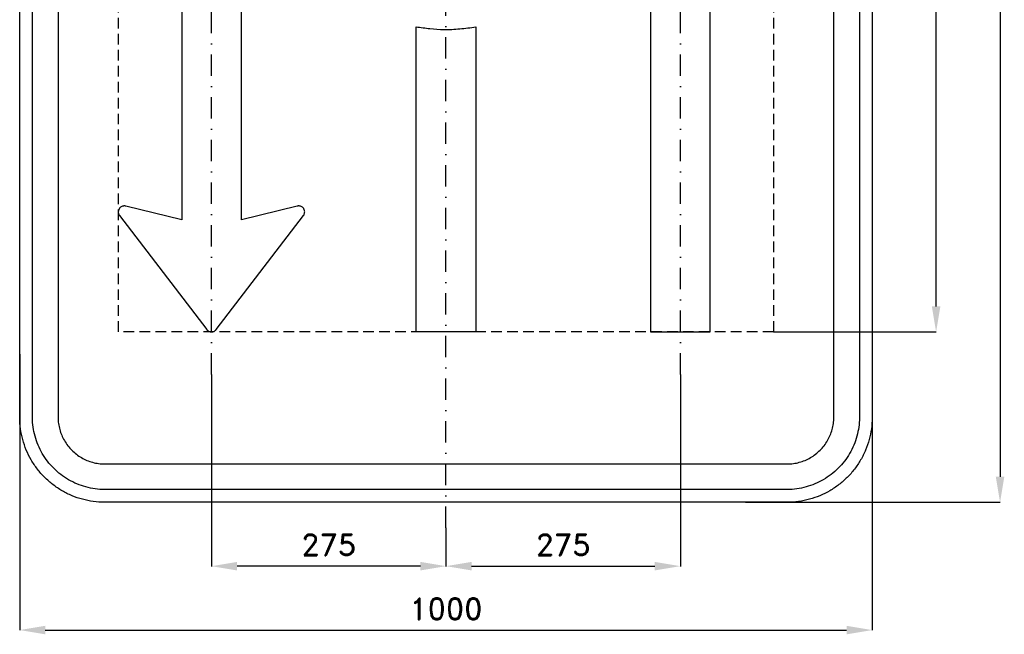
# Model space of a CAD drawing. Header units: millimetres. Extents: x -616 to 655, y -905 to 866.
# Tile 1 of 2: x -500 to 655, y -905 to -183. Entities that reach past the tile are written whole.
import ezdxf

# ---------------------------------------------------------------- set-up
doc = ezdxf.new("R2010")
doc.units = ezdxf.units.MM
doc.header["$LTSCALE"] = 5
doc.linetypes.add('ČERCHOVANÁX2', pattern=[2, 1, -0.5, 0, -0.5])
doc.linetypes.add('ČÁRKOVANÁX2', pattern=[1.5, 1, -0.5])
doc.layers.add('Kóty', color=2, linetype='Continuous')
doc.layers.add('Značka', color=7, linetype='Continuous')
doc.styles.get("Standard").update_dxf_attribs({"font": 'romand.shx', "height": 25})
doc.dimstyles.get("Standard").update_dxf_attribs({"dimtxt": 25, "dimasz": 30, "dimexe": 0.18, "dimexo": 0.0625, "dimgap": 12.5, "dimtad": 1, "dimdec": 0, "dimzin": 0, "dimdsep": 46, "dimtxsty": 'Standard', "dimcen": 0.09, "dimadec": 0, "dimazin": 0, "dimtfac": 1, "dimtdec": 0, "dimtofl": 0, "dimtmove": 0, "dimatfit": 3, "dimfxl": 1, "dimtolj": 1, "dimtzin": 0, "dimarcsym": 0})

# ---------------------------------------------------------------- blocks, each defined once
blk = doc.blocks.new('*D0')
at = {"layer": 'Defpoints', "color": 0, "transparency": 16777216}
for p in [(-500, -576.2), (500, -596.8), (500, -900)]:
    blk.add_point(p, dxfattribs=at)
at = {"layer": 'Kóty', "color": 0, "lineweight": -2, "transparency": 16777216}
for p, q in [((-500, -576.2), (-500, -900.2)), ((500, -596.9), (500, -900.2)), ((-470, -900), (470, -900))]:
    blk.add_line(p, q, dxfattribs=at)
at = {"layer": 'Kóty', "color": 0, "transparency": 16777216}
for points in [[(-470, -895), (-470, -905), (-500, -900)], [(470, -895), (470, -905), (500, -900)]]:
    blk.add_solid(points, dxfattribs=at)
at = {"layer": 'Kóty', "color": 0, "transparency": 16777216, "insert": (0, -875), "char_height": 25, "attachment_point": 5}
blk.add_mtext('\\A1;1000', dxfattribs=at)
blk = doc.blocks.new('*D1')
at = {"layer": 'Defpoints', "color": 0, "transparency": 16777216}
for p in [(384.34, 550), (575, 550), (384.34, -550)]:
    blk.add_point(p, dxfattribs=at)
at = {"layer": 'Kóty', "color": 0, "lineweight": -2, "transparency": 16777216}
for p, q in [((384.4025, 550), (575.18, 550)), ((575, -520), (575, 520)), ((384.4025, -550), (575.18, -550))]:
    blk.add_line(p, q, dxfattribs=at)
at = {"layer": 'Kóty', "color": 0, "transparency": 16777216}
for points in [[(570, 520), (580, 520), (575, 550)], [(570, -520), (580, -520), (575, -550)]]:
    blk.add_solid(points, dxfattribs=at)
at = {"layer": 'Kóty', "color": 0, "transparency": 16777216, "insert": (550, 0), "char_height": 25, "attachment_point": 5, "rotation": 90}
blk.add_mtext('\\A1;1100', dxfattribs=at)
blk = doc.blocks.new('*D2')
at = {"layer": 'Defpoints', "color": 0, "transparency": 16777216}
for p in [(339.5, 750), (351.4, -750), (650, -750)]:
    blk.add_point(p, dxfattribs=at)
at = {"layer": 'Kóty', "color": 0, "lineweight": -2, "transparency": 16777216}
for p, q in [((339.6, 750), (650.2, 750)), ((650, 720), (650, -720)), ((351.5, -750), (650.2, -750))]:
    blk.add_line(p, q, dxfattribs=at)
at = {"layer": 'Kóty', "color": 0, "transparency": 16777216}
for points in [[(645, 720), (655, 720), (650, 750)], [(645, -720), (655, -720), (650, -750)]]:
    blk.add_solid(points, dxfattribs=at)
at = {"layer": 'Kóty', "color": 0, "transparency": 16777216, "insert": (625, 0), "char_height": 25, "attachment_point": 5, "rotation": 90}
blk.add_mtext('\\A1;1500', dxfattribs=at)
blk = doc.blocks.new('*D3')
at = {"layer": 'Defpoints', "color": 0, "transparency": 16777216}
for p in [(275, -600), (0, -780), (275, -825)]:
    blk.add_point(p, dxfattribs=at)
at = {"layer": 'Kóty', "color": 0, "lineweight": -2, "transparency": 16777216}
for p, q in [((275, -600.0625), (275, -825.18)), ((0, -780.0625), (0, -825.18)), ((30, -825), (245, -825))]:
    blk.add_line(p, q, dxfattribs=at)
at = {"layer": 'Kóty', "color": 0, "transparency": 16777216}
for points in [[(30, -820), (30, -830), (0, -825)], [(245, -820), (245, -830), (275, -825)]]:
    blk.add_solid(points, dxfattribs=at)
at = {"layer": 'Kóty', "color": 0, "transparency": 16777216, "insert": (137.5, -800), "char_height": 25, "attachment_point": 5}
blk.add_mtext('\\A1;275', dxfattribs=at)
blk = doc.blocks.new('*D4')
at = {"layer": 'Defpoints', "color": 0, "transparency": 16777216}
for p in [(-275, -600), (0, -780.0625), (-275, -825)]:
    blk.add_point(p, dxfattribs=at)
at = {"layer": 'Kóty', "color": 0, "lineweight": -2, "transparency": 16777216}
for p, q in [((-275, -600.0625), (-275, -825.18)), ((0, -780.125), (0, -825.18)), ((-30, -825), (-245, -825))]:
    blk.add_line(p, q, dxfattribs=at)
at = {"layer": 'Kóty', "color": 0, "transparency": 16777216}
for points in [[(-245, -820), (-245, -830), (-275, -825)], [(-30, -820), (-30, -830), (0, -825)]]:
    blk.add_solid(points, dxfattribs=at)
at = {"layer": 'Kóty', "color": 0, "transparency": 16777216, "insert": (-137.5, -800), "char_height": 25, "attachment_point": 5}
blk.add_mtext('\\A1;275', dxfattribs=at)

msp = doc.modelspace()

# ---------------------------------------------------------------- linework, layer by layer
at = {"layer": 'Značka', "color": 6, "linetype": 'ČERCHOVANÁX2', "ltscale": 5}
for points in [[(0, -780), (0, 780)], [(-275, -600), (-275, 600)], [(275, -600), (275, 600)]]:
    msp.add_lwpolyline(points, dxfattribs=at)
at = {"layer": 'Značka', "color": 5}
for points in [[(-400, -750), (-400.393, -749.9988), (-400.785, -749.9969, -0.0321801), (-413.6978, -749.0925, -0.0354432), (-426.3873, -746.4557, -0.0362667), (-438.6591, -742.3068, -0.0344205), (-450.2266, -736.4713, -0.0337216), (-461.0042, -729.2849, -0.0340847), (-470.7107, -720.7107, -0.0342086), (-479.2931, -711.0064, -0.0342292), (-486.4713, -700.2266, -0.0340441), (-492.2651, -688.6512, -0.0334121), (-496.4557, -676.3873, -0.0341269), (-499.1355, -663.6918, -0.0367447), (-499.9969, -650.785), (-499.9989, -650.393), (-500, -650), (-500, 650)], [(-400, -735), (-400.334, -734.999), (-400.668, -734.9974, -0.0321799), (-411.6431, -734.2286, -0.0354431), (-422.4292, -731.9874, -0.036267), (-432.8602, -728.4608, -0.0344205), (-442.6926, -723.5006, -0.0337214), (-451.8536, -717.3922, -0.0340847), (-460.1041, -710.1041, -0.0342085), (-467.3991, -701.8554, -0.0342292), (-473.5006, -692.6926, -0.0340447), (-478.4254, -682.8535, -0.0334123), (-481.9874, -672.4292, -0.0341271), (-484.2652, -661.638, -0.0367448), (-484.9974, -650.668), (-484.9991, -650.334), (-485, -650), (-485, 650)], [(-455, 650), (-455, -650), (-454.9994, -650.216), (-454.9983, -650.432, 0.0321797), (-454.5008, -657.5338, 0.0354429), (-453.0507, -664.513, 0.0362669), (-450.7687, -671.2625, 0.0344214), (-447.5592, -677.6246, 0.0337215), (-443.6067, -683.5523, 0.0340845), (-438.8909, -688.8909, 0.0342083), (-433.5535, -693.6112, 0.0342301), (-427.6246, -697.5592, 0.0340439), (-421.2582, -700.7458, 0.0334124), (-414.513, -703.0507, 0.0341275), (-407.5305, -704.5245, 0.0367453), (-400.432, -704.9983), (-400.216, -704.9994), (-400, -705)], [(500, 650), (500, -650), (500, -650.393), (500, -650.785, -0.0321792), (499.09, -663.6978, -0.0354418), (496.46, -676.3873, -0.0362638), (492.307, -688.6591, -0.0344153), (486.471, -700.2266, -0.0337192), (479.285, -711.0042, -0.034086), (470.711, -720.7107, -0.0342054), (461.006, -729.2931, -0.0342295), (450.227, -736.4713, -0.0340459), (438.651, -742.2651, -0.0334135), (426.387, -746.4557, -0.034127), (413.692, -749.1355, -0.036745), (400.785, -749.9969), (400.393, -749.9989), (400, -750), (-400, -750)], [(-400, -705), (400, -705), (400.216, -704.9994), (400.432, -704.9983, 0.0321799), (407.534, -704.5008, 0.0354424), (414.513, -703.0507, 0.0362647), (421.263, -700.7687, 0.0344223), (427.625, -697.5592, 0.033717), (433.552, -693.6067, 0.034088), (438.891, -688.8909, 0.0342122), (443.611, -683.5535, 0.0342287), (447.559, -677.6246, 0.0340415), (450.746, -671.2582, 0.0334124), (453.051, -664.513, 0.0341249), (454.525, -657.5305, 0.0367432), (454.998, -650.432), (454.999, -650.216), (455, -650), (455, 650)], [(485, 650), (485, -650), (484.999, -650.334), (484.997, -650.668, -0.0321847), (484.229, -661.6431, -0.0354498), (481.987, -672.4292, -0.0362714), (478.461, -682.8602, -0.0344187), (473.501, -692.6926, -0.0337149), (467.392, -701.8536, -0.0340831), (460.104, -710.1041, -0.0342094), (451.855, -717.3991, -0.0342308), (442.693, -723.5006, -0.0340424), (432.854, -728.4254, -0.0334111), (422.429, -731.9874, -0.0341271), (411.638, -734.2652, -0.0367448), (400.668, -734.9974), (400.334, -734.9991), (400, -735), (-400, -735)], [(-310, 550), (-310, -418.53), (-375.67, -402.31), (-375.8, -402.28), (-375.93, -402.25), (-376.83, -402.13, 0.0355621), (-377.75, -402.13, 0.0336465), (-378.6, -402.23), (-379.43, -402.44), (-380.22, -402.74), (-380.98, -403.14), (-381.68, -403.64), (-382.32, -404.21), (-382.56, -404.47), (-382.78, -404.74), (-382.92, -404.91), (-383.05, -405.09), (-383.12, -405.2), (-383.2, -405.31), (-383.27, -405.42), (-383.34, -405.54), (-383.47, -405.77), (-383.59, -406), (-383.86, -406.59), (-384.07, -407.21), (-384.26, -408.03), (-384.34, -408.88), (-384.33, -409.72), (-384.2, -410.56), (-383.98, -411.38), (-383.65, -412.17), (-383.49, -412.48), (-383.31, -412.77), (-383.19, -412.96), (-383.07, -413.14), (-382.99, -413.25), (-382.91, -413.36), (-280.56, -547.25), (-280.5, -547.33), (-280.44, -547.41), (-279.99, -547.92), (-279.49, -548.37), (-278.98, -548.76), (-278.44, -549.1), (-277.87, -549.39), (-277.27, -549.62), (-276.66, -549.8), (-276.03, -549.92), (-275.77, -549.96), (-275.52, -549.98), (-275.35, -549.99), (-275.19, -550), (-275.09, -550), (-274.99, -550), (-274.9, -550), (-274.8, -550), (-274.6, -549.99), (-274.41, -549.98), (-273.93, -549.92), (-273.45, -549.83), (-272.84, -549.66), (-272.24, -549.44), (-271.67, -549.16), (-271.12, -548.83), (-270.61, -548.46), (-270.13, -548.03), (-269.95, -547.85), (-269.77, -547.66), (-269.66, -547.53), (-269.56, -547.41), (-269.5, -547.33), (-269.44, -547.25), (-167.14, -413.36), (-167.06, -413.25), (-166.98, -413.14), (-166.5, -412.36), (-166.14, -411.52), (-165.89, -410.7), (-165.76, -409.85), (-165.72, -409), (-165.79, -408.15), (-165.96, -407.31), (-166.23, -406.5), (-166.37, -406.17), (-166.53, -405.86), (-166.7, -405.55), (-166.89, -405.25), (-167.52, -404.42), (-168.28, -403.7), (-168.96, -403.19), (-169.7, -402.78), (-170.48, -402.46), (-171.3, -402.24), (-172.14, -402.12, 0.0338119), (-173, -402.11), (-173.34, -402.13), (-173.69, -402.17), (-173.9, -402.21), (-174.12, -402.25), (-174.25, -402.28), (-174.38, -402.31), (-240, -418.53), (-240, 550)], [(-35, -191.794, 0.00775297), (-18.75, -193.9, 0.023527), (-2.5, -194.983, 0.027124), (16.24, -194.116, 0.00892379), (35, -191.889), (35, -550), (-35, -550), (-35, -191.794)]]:
    msp.add_lwpolyline(points, format="xyb", dxfattribs=at)
at = {"layer": 'Značka', "color": 6, "linetype": 'ČÁRKOVANÁX2', "ltscale": 2.5}
msp.add_lwpolyline([(-384.24, -550), (-384.24, 550), (384.34, 550), (384.34, -550), (-384.24, -550)], dxfattribs=at)
at = {"layer": 'Značka', "color": 5}
for points in [[(240, 418.53), (240, -550), (310, -550)], [(310, -550), (310, 418.53)]]:
    msp.add_lwpolyline(points, dxfattribs=at)

# ---------------------------------------------------------------- dimensions: what is measured, and where the dimension line sits
at = {"layer": 'Kóty'}
for base, p1, p2, picture, middle in [((650, -750), (339.5288, 750), (351.414, -750), '*D2', (625, 0)), ((575, 550), (384.34, -550), (384.34, 550), '*D1', (550, 0))]:
    dim = msp.add_linear_dim(base=base, p1=p1, p2=p2, angle=90, dimstyle='Standard', dxfattribs=at)
    dim.commit()
    dim.dimension.update_dxf_attribs({"geometry": picture, "text_midpoint": middle})
for base, p1, p2, picture, middle in [((500, -900), (-500, -576.1692), (500, -596.7977), '*D0', (0, -875)), ((-275, -825), (0, -780.0625), (-275, -600), '*D4', (-137.5, -800)), ((275, -825), (0, -780), (275, -600), '*D3', (137.5, -800))]:
    dim = msp.add_linear_dim(base=base, p1=p1, p2=p2, dimstyle='Standard', dxfattribs=at)
    dim.commit()
    dim.dimension.update_dxf_attribs({"geometry": picture, "text_midpoint": middle})

doc.saveas('drawing.dxf')
